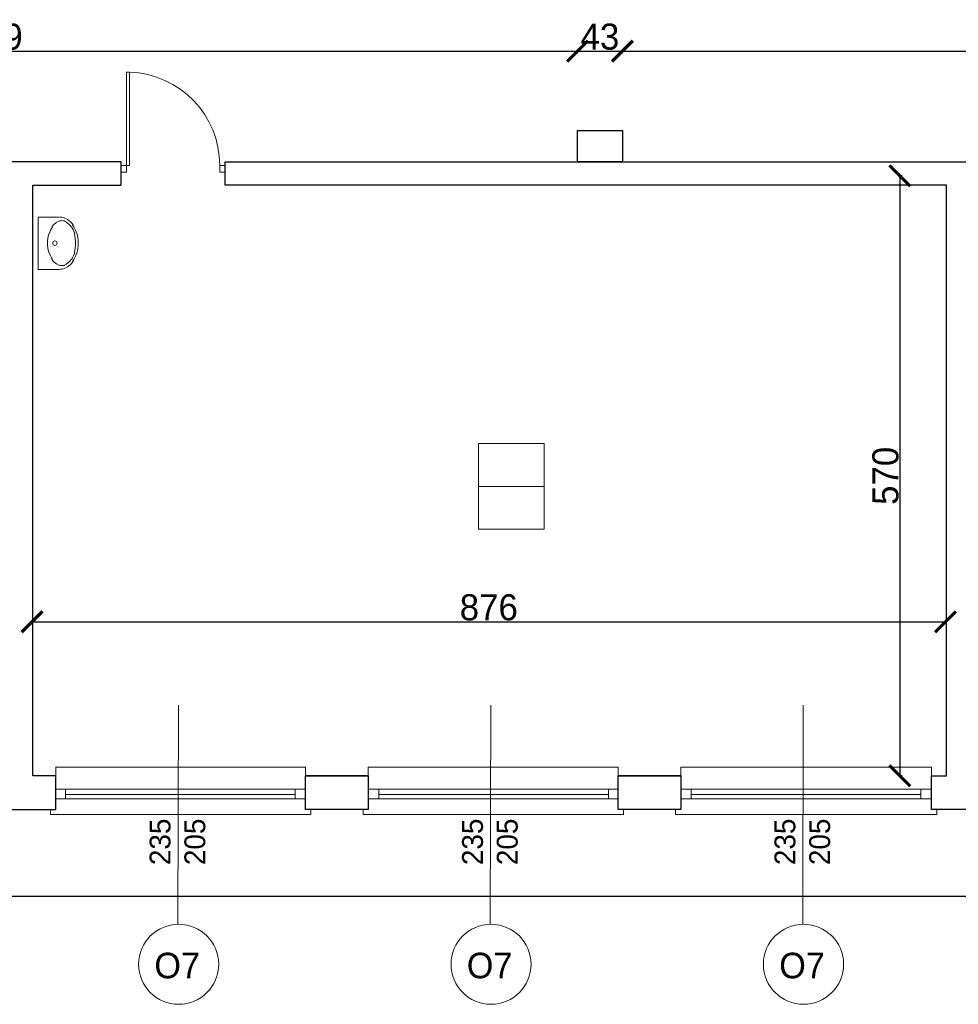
# Model space of a CAD drawing. Header units: centimetres. Extents: x -17621 to 77377, y -18613 to 66.
# Tile 123 of 173: x 31638 to 32538, y -14234 to -13289. Entities that reach past the tile are written whole.
import ezdxf

# ---------------------------------------------------------------- set-up
doc = ezdxf.new("R2010")
doc.units = ezdxf.units.CM
doc.layers.add('0-wymiarowanie rys.CAD', color=5, linetype='Continuous', lineweight=0, true_color=0x0000ff)
for name, color, linetype, lineweight in [('a_drzwi i okna', 2, 'Continuous', 0), ('a_inwentaryzacja', 141, 'Continuous', 0), ('a_wymiarowanie', 211, 'Continuous', 0), ('drzwi', 2, 'Continuous', 0), ('pomieszczenia', 191, 'Continuous', 5)]:
    doc.layers.add(name, color=color, linetype=linetype, lineweight=lineweight)
for name, color, linetype in [('PDF3_A220 ŚCIANY WEWNĘTRZNE', 7, 'Continuous'), ('PDF3_A310 STOLARKA ZEWNĘTRZNA', 7, 'Continuous'), ('PDF3_A720 MEBLE', 7, 'Continuous')]:
    doc.layers.add(name, color=color, linetype=linetype)
doc.styles.add('PDF Century Gothic', font='GOTHIC.TTF')
doc.dimstyles.new('ISO-25', dxfattribs={"dimtxt": 25, "dimasz": 20, "dimexe": 0.6, "dimexo": 0.375, "dimtad": 1, "dimdec": 0, "dimtxsty": 'PDF Century Gothic', "dimblk": 'ARCHTICK', "dimcen": 2.5, "dimadec": 1, "dimazin": 0, "dimtfac": 1, "dimtdec": 0, "dimtmove": 0, "dimatfit": 3, "dimldrblk": 'ARCHTICK', "dimfxl": 2, "dimfxlon": 1, "dimarcsym": 0})

# ---------------------------------------------------------------- blocks, each defined once
blk = doc.blocks.new('_ArchTick')
at = {"color": 0, "linetype": 'ByBlock', "const_width": 0.15}
blk.add_lwpolyline([(-0.5, -0.5), (0.5, 0.5)], dxfattribs=at)
blk = doc.blocks.new('*D812')
at = {"layer": 'a_wymiarowanie', "color": 0, "linetype": 'Continuous', "lineweight": -2, "transparency": 16777216}
for p, q in [((31649.78, -13869.1), (31649.78, -13866.5)), ((31649.78, -13867.1), (32526.07, -13867.1)), ((32526.07, -13869.1), (32526.07, -13866.5))]:
    blk.add_line(p, q, dxfattribs=at)
at = {"layer": 'Defpoints', "color": 0, "linetype": 'Continuous', "transparency": 16777216}
for p in [(32526.07, -13867.1), (31649.78, -14014.9), (32526.07, -14014.9)]:
    blk.add_point(p, dxfattribs=at)
at = {"layer": 'a_wymiarowanie', "color": 0, "linetype": 'Continuous', "lineweight": -2, "transparency": 16777216, "xscale": 20, "yscale": 20, "zscale": 20, "rotation": 180}
blk.add_blockref('_ArchTick', (31649.78, -13867.1), dxfattribs=at)
at = {"layer": 'a_wymiarowanie', "color": 0, "linetype": 'Continuous', "lineweight": -2, "transparency": 16777216, "xscale": 20, "yscale": 20, "zscale": 20}
blk.add_blockref('_ArchTick', (32526.07, -13867.1), dxfattribs=at)
at = {"layer": 'a_wymiarowanie', "color": 0, "linetype": 'Continuous', "lineweight": 0, "transparency": 16777216, "insert": (32087.92, -13853.35), "char_height": 25, "attachment_point": 5, "style": 'PDF Century Gothic'}
blk.add_mtext('876', dxfattribs=at)
blk = doc.blocks.new('*D813')
at = {"layer": 'a_wymiarowanie', "color": 0, "linetype": 'Continuous', "lineweight": -2, "transparency": 16777216}
for p, q in [((32484.34, -13439.17), (32481.74, -13439.17)), ((32482.34, -13439.17), (32482.34, -14014.9)), ((32484.34, -14014.9), (32481.74, -14014.9))]:
    blk.add_line(p, q, dxfattribs=at)
at = {"layer": 'Defpoints', "color": 0, "linetype": 'Continuous', "transparency": 16777216}
for p in [(32526.07, -13439.17), (32482.34, -14014.9), (32526.07, -14014.9)]:
    blk.add_point(p, dxfattribs=at)
at = {"layer": 'a_wymiarowanie', "color": 0, "linetype": 'Continuous', "lineweight": -2, "transparency": 16777216, "xscale": 20, "yscale": 20, "zscale": 20}
for p, rotation in [((32482.34, -13439.17), 90), ((32482.34, -14014.9), 270)]:
    blk.add_blockref('_ArchTick', p, dxfattribs=dict(at, rotation=rotation))
at = {"layer": 'a_wymiarowanie', "color": 0, "linetype": 'Continuous', "lineweight": 0, "transparency": 16777216, "insert": (32468.59, -13727.03), "char_height": 25, "attachment_point": 5, "rotation": 90, "style": 'PDF Century Gothic'}
blk.add_mtext('570', dxfattribs=at)
blk = doc.blocks.new('*D922')
at = {"layer": 'a_wymiarowanie', "color": 0, "linetype": 'Continuous', "lineweight": -2, "transparency": 16777216}
for p, q in [((31034.28, -13321.48), (31034.28, -13318.88)), ((31034.28, -13319.48), (32173.05, -13319.48)), ((32173.05, -13321.48), (32173.05, -13318.88))]:
    blk.add_line(p, q, dxfattribs=at)
at = {"layer": 'Defpoints', "color": 0, "linetype": 'Continuous', "transparency": 16777216}
for p in [(32173.05, -13319.48), (31034.28, -13395.62), (32173.05, -13395.62)]:
    blk.add_point(p, dxfattribs=at)
at = {"layer": 'a_wymiarowanie', "color": 0, "linetype": 'Continuous', "lineweight": -2, "transparency": 16777216, "xscale": 20, "yscale": 20, "zscale": 20, "rotation": 180}
blk.add_blockref('_ArchTick', (31034.28, -13319.48), dxfattribs=at)
at = {"layer": 'a_wymiarowanie', "color": 0, "linetype": 'Continuous', "lineweight": -2, "transparency": 16777216, "xscale": 20, "yscale": 20, "zscale": 20}
blk.add_blockref('_ArchTick', (32173.05, -13319.48), dxfattribs=at)
at = {"layer": 'a_wymiarowanie', "color": 0, "linetype": 'Continuous', "lineweight": 0, "transparency": 16777216, "insert": (31603.67, -13305.73), "char_height": 25, "attachment_point": 5, "style": 'PDF Century Gothic'}
blk.add_mtext('1139', dxfattribs=at)
blk = doc.blocks.new('*D923')
at = {"layer": 'a_wymiarowanie', "color": 0, "linetype": 'Continuous', "lineweight": -2, "transparency": 16777216}
for p, q in [((32173.05, -13321.48), (32173.05, -13318.88)), ((32173.05, -13319.48), (32216.05, -13319.48)), ((32216.05, -13321.48), (32216.05, -13318.88))]:
    blk.add_line(p, q, dxfattribs=at)
at = {"layer": 'Defpoints', "color": 0, "linetype": 'Continuous', "transparency": 16777216}
for p in [(32216.05, -13319.48), (32173.05, -13395.62), (32216.05, -13395.62)]:
    blk.add_point(p, dxfattribs=at)
at = {"layer": 'a_wymiarowanie', "color": 0, "linetype": 'Continuous', "lineweight": -2, "transparency": 16777216, "xscale": 20, "yscale": 20, "zscale": 20, "rotation": 180}
blk.add_blockref('_ArchTick', (32173.05, -13319.48), dxfattribs=at)
at = {"layer": 'a_wymiarowanie', "color": 0, "linetype": 'Continuous', "lineweight": -2, "transparency": 16777216, "xscale": 20, "yscale": 20, "zscale": 20}
blk.add_blockref('_ArchTick', (32216.05, -13319.48), dxfattribs=at)
at = {"layer": 'a_wymiarowanie', "color": 0, "linetype": 'Continuous', "lineweight": 0, "transparency": 16777216, "insert": (32194.55, -13305.73), "char_height": 25, "attachment_point": 5, "style": 'PDF Century Gothic'}
blk.add_mtext('43', dxfattribs=at)
blk = doc.blocks.new('*D924')
at = {"layer": 'a_wymiarowanie', "color": 0, "linetype": 'Continuous', "lineweight": -2, "transparency": 16777216}
for p, q in [((32216.05, -13321.48), (32216.05, -13318.88)), ((32216.05, -13319.48), (33728.33, -13319.48)), ((33728.33, -13321.48), (33728.33, -13318.88))]:
    blk.add_line(p, q, dxfattribs=at)
at = {"layer": 'Defpoints', "color": 0, "linetype": 'Continuous', "transparency": 16777216}
for p in [(33728.33, -13319.48), (32216.05, -13395.62), (33728.33, -13425.62)]:
    blk.add_point(p, dxfattribs=at)
at = {"layer": 'a_wymiarowanie', "color": 0, "linetype": 'Continuous', "lineweight": -2, "transparency": 16777216, "xscale": 20, "yscale": 20, "zscale": 20, "rotation": 180}
blk.add_blockref('_ArchTick', (32216.05, -13319.48), dxfattribs=at)
at = {"layer": 'a_wymiarowanie', "color": 0, "linetype": 'Continuous', "lineweight": -2, "transparency": 16777216, "xscale": 20, "yscale": 20, "zscale": 20}
blk.add_blockref('_ArchTick', (33728.33, -13319.48), dxfattribs=at)
at = {"layer": 'a_wymiarowanie', "color": 0, "linetype": 'Continuous', "lineweight": 0, "transparency": 16777216, "insert": (32972.19, -13305.73), "char_height": 25, "attachment_point": 5, "style": 'PDF Century Gothic'}
blk.add_mtext('1512', dxfattribs=at)
blk = doc.blocks.new('*D1089')
at = {"layer": '0-wymiarowanie rys.CAD', "color": 0, "linetype": 'Continuous', "lineweight": -2, "transparency": 16777216}
for p, q in [((28920.98, -14128.5), (28920.98, -14131.1)), ((28920.98, -14130.5), (33760.5, -14130.5)), ((33760.5, -14128.5), (33760.5, -14131.1))]:
    blk.add_line(p, q, dxfattribs=at)
at = {"layer": 'Defpoints', "color": 0, "linetype": 'Continuous', "transparency": 16777216}
for p in [(28920.98, -14047.07), (33760.5, -14047.07), (33760.5, -14130.5)]:
    blk.add_point(p, dxfattribs=at)
at = {"layer": '0-wymiarowanie rys.CAD', "color": 0, "linetype": 'Continuous', "lineweight": -2, "transparency": 16777216, "xscale": 20, "yscale": 20, "zscale": 20, "rotation": 180}
blk.add_blockref('_ArchTick', (28920.98, -14130.5), dxfattribs=at)
at = {"layer": '0-wymiarowanie rys.CAD', "color": 0, "linetype": 'Continuous', "lineweight": -2, "transparency": 16777216, "xscale": 20, "yscale": 20, "zscale": 20}
blk.add_blockref('_ArchTick', (33760.5, -14130.5), dxfattribs=at)
at = {"layer": '0-wymiarowanie rys.CAD', "color": 0, "linetype": 'Continuous', "transparency": 16777216, "insert": (31340.74, -14116.74), "char_height": 25, "attachment_point": 5, "style": 'PDF Century Gothic'}
blk.add_mtext('4840', dxfattribs=at)

msp = doc.modelspace()

# ---------------------------------------------------------------- linework, layer by layer
at = {"layer": 'a_drzwi i okna'}
for p, q in [((31790.16, -13947.09), (31789.63, -14157.28)), ((32089.88, -13947.09), (32089.35, -14157.28)), ((32389.6, -13947.09), (32389.07, -14157.28))]:
    msp.add_line(p, q, dxfattribs=at)
for centre in [(31790.39, -14195.7), (32090.11, -14195.7), (32389.83, -14195.7)]:
    msp.add_circle(centre, 38.43, dxfattribs=at)
at = {"layer": 'a_inwentaryzacja', "linetype": 'Continuous', "lineweight": 25}
msp.add_lwpolyline([(32216.05, -13425.62), (32173.05, -13425.62), (32173.05, -13395.62), (32216.05, -13395.62)], close=True, dxfattribs=at)
msp.add_lwpolyline([(32216.05, -13425.62), (32173.05, -13425.62), (32173.05, -13395.62), (32216.05, -13395.62)], close=True, dxfattribs=at)
at = {"layer": 'a_inwentaryzacja', "lineweight": 25}
for points in [[(30935.19, -13425.62), (30935.19, -13448.17), (31626.92, -13448.17), (31626.92, -14014.9), (31612.52, -14014.9), (31612.52, -14047.07), (31672.63, -14047.07), (31672.63, -14014.9), (31650.62, -14014.9), (31650.62, -13448.17), (31735.29, -13448.17), (31735.29, -13425.62)], [(33106.73, -13448.17), (32550.62, -13448.17), (32550.62, -14014.9), (32572.64, -14014.9), (32572.64, -14047.07), (32512.52, -14047.07), (32512.52, -14014.9), (32526.92, -14014.9), (32526.92, -13448.17), (31835.19, -13448.17), (31835.19, -13425.62), (33230.49, -13425.62), (33230.49, -13448.17), (33142.83, -13448.17), (33142.83, -13561.09), (33106.73, -13561.09)], [(31912.24, -14014.9), (31972.35, -14014.9), (31972.35, -14047.07), (31912.24, -14047.07)], [(32211.96, -14014.9), (32272.07, -14014.9), (32272.07, -14047.07), (32211.96, -14047.07)]]:
    msp.add_lwpolyline(points, close=True, dxfattribs=at)
msp.add_lwpolyline([(31972.35, -14014.9), (31912.24, -14014.9)], dxfattribs=at)
at = {"layer": 'drzwi'}
msp.add_lwpolyline([(31740.26, -13429.24), (31735.29, -13429.24), (31735.29, -13435.55), (31740.26, -13435.55), (31740.26, -13429.24), (31743.25, -13429.24), (31743.25, -13339.71), (31740.26, -13339.66), (31740.26, -13429.24)], dxfattribs=at)
msp.add_lwpolyline([(31829.84, -13429.24), (31834.81, -13429.24), (31834.81, -13435.55), (31829.84, -13435.55)], close=True, dxfattribs=at)
msp.add_arc((31740.38, -13429.07), 89.45, 359.89445, 88.1637, dxfattribs=at)
at = {"layer": 'PDF3_A220 ŚCIANY WEWNĘTRZNE', "lineweight": 25}
for points in [[(32272.07, -14014.9), (32211.96, -14014.9)], [(31972.35, -14047.07), (31912.24, -14047.07)], [(32272.07, -14047.07), (32211.96, -14047.07)]]:
    msp.add_lwpolyline(points, dxfattribs=at)
at = {"layer": 'PDF3_A310 STOLARKA ZEWNĘTRZNA', "lineweight": 5}
for points in [[(31672.63, -14006.43), (31672.63, -14047.07), (31667.55, -14047.07), (31667.55, -14052.15), (31912.24, -14052.15), (31917.32, -14052.15), (31917.32, -14047.07), (31912.24, -14047.07), (31912.24, -14006.43)], [(31972.35, -14006.43), (31972.35, -14047.07), (31967.27, -14047.07), (31967.27, -14052.15), (32211.96, -14052.15), (32217.04, -14052.15), (32217.04, -14047.07), (32211.96, -14047.07), (32211.96, -14006.43)], [(32272.07, -14006.43), (32272.07, -14047.07), (32266.99, -14047.07), (32266.99, -14052.15), (32512.52, -14052.15), (32517.6, -14052.15), (32517.6, -14047.07), (32512.52, -14047.07), (32512.52, -14006.43)], [(31672.63, -14027.6), (31681.95, -14027.6), (31902.08, -14027.6), (31912.24, -14027.6), (31912.24, -14036.91), (31902.08, -14036.91), (31681.95, -14036.91), (31672.63, -14036.91)], [(31972.35, -14027.6), (31982.51, -14027.6), (32202.65, -14027.6), (32211.96, -14027.6), (32211.96, -14036.91), (32202.65, -14036.91), (31982.51, -14036.91), (31972.35, -14036.91)], [(32272.07, -14027.6), (32282.23, -14027.6), (32502.36, -14027.6), (32512.52, -14027.6), (32512.52, -14036.91), (32502.36, -14036.91), (32282.23, -14036.91), (32272.07, -14036.91)]]:
    msp.add_lwpolyline(points, close=True, dxfattribs=at)
for points in [[(31681.95, -14036.91), (31681.95, -14027.6)], [(31902.08, -14036.91), (31902.08, -14027.6)], [(31982.51, -14036.91), (31982.51, -14027.6)], [(32202.65, -14036.91), (32202.65, -14027.6)], [(32282.23, -14036.91), (32282.23, -14027.6)], [(32502.36, -14036.91), (32502.36, -14027.6)], [(31681.95, -14032.68), (31902.08, -14032.68)], [(31982.51, -14032.68), (32202.65, -14032.68)], [(32282.23, -14032.68), (32502.36, -14032.68)]]:
    msp.add_lwpolyline(points, dxfattribs=at)
at = {"layer": 'PDF3_A720 MEBLE', "lineweight": 0}
msp.add_lwpolyline([(31676.02, -13528.91), (31655.7, -13528.91), (31655.7, -13478.96), (31676.02, -13478.96)], dxfattribs=at)
for points in [[(31682.66, -13483.35, 0.138478), (31678.45, -13482.16, 0.138478), (31674.25, -13483.35)], [(31665.72, -13494.75, 0.068272), (31664.49, -13503.76, 0.068272), (31665.72, -13512.76)], [(31690.34, -13512.75, 0.068248), (31691.58, -13503.75, 0.068272), (31690.34, -13494.74)], [(31692.76, -13513.66, 0.068248), (31694.12, -13503.75, 0.068273), (31692.76, -13493.83)], [(31674.25, -13524.16, 0.138479), (31678.46, -13525.34, 0.138478), (31682.66, -13524.15)]]:
    msp.add_lwpolyline(points, format="xyb", dxfattribs=at)
msp.add_circle((31671.68, -13503.75), 2.12, dxfattribs=at)
for centre, radius, start, end in [((31676.76, -13490.21), 11.43, 58.47113, 90.00723), ((31673.37, -13496.98), 19.05, 34.02653, 58.47104), ((31688.62, -13501.21), 23.28, 145.98814, 164.38471), ((31681.84, -13496.98), 15.66, 121.5434, 145.98822), ((31674.22, -13496.98), 15.66, 34.02635, 58.47117), ((31668.29, -13501.21), 23.28, 15.62986, 34.02643), ((31666.6, -13501.21), 26.67, 15.62978, 34.02651), ((31688.62, -13506.29), 23.28, 195.62986, 214.02643), ((31681.84, -13510.53), 15.66, 214.02635, 238.47117), ((31674.22, -13510.53), 15.66, 301.549, 325.99359), ((31668.29, -13506.29), 23.28, 325.99357, 344.3902), ((31666.6, -13506.29), 26.67, 325.99369, 344.39012), ((31676.76, -13517.3), 11.43, 270.01278, 301.54899), ((31673.37, -13510.53), 19.05, 301.54903, 325.99362)]:
    msp.add_arc(centre, radius, start, end, dxfattribs=at)
at = {"layer": 'pomieszczenia'}
msp.add_line((32077.97, -13737.19), (32141.05, -13737.19), dxfattribs=at)
msp.add_lwpolyline([(32077.97, -13696.02), (32141.05, -13696.02), (32141.05, -13778.36), (32077.97, -13778.36)], close=True, dxfattribs=at)

# ---------------------------------------------------------------- texts
at = {"layer": 'a_drzwi i okna', "char_height": 20, "attachment_point": 1, "rotation": 90, "style": 'PDF Century Gothic'}
for insert in [(31762.58, -14100.56), (32062.3, -14100.56), (32362.01, -14100.56)]:
    msp.add_mtext_dynamic_manual_height_columns('235\\P205', width=179.8157, gutter_width=12.5, heights=[162.81], dxfattribs=dict(at, insert=insert))
at = {"layer": 'a_drzwi i okna', "char_height": 24.547, "attachment_point": 7, "style": 'PDF Century Gothic'}
for insert in [(31767.11, -14209.53), (32066.82, -14209.53), (32366.54, -14209.53)]:
    msp.add_mtext_dynamic_manual_height_columns('O7', width=220.698, gutter_width=15.34, heights=[199.83], dxfattribs=dict(at, insert=insert))

# ---------------------------------------------------------------- dimensions: what is measured, and where the dimension line sits
at = {"layer": '0-wymiarowanie rys.CAD', "linetype": 'Continuous'}
dim = msp.add_linear_dim(base=(33760.5, -14130.5), p1=(28920.98, -14047.07), p2=(33760.5, -14047.07), dimstyle='ISO-25', dxfattribs=at)
dim.commit()
dim.dimension.update_dxf_attribs({"geometry": '*D1089', "text_midpoint": (31340.74, -14116.74)})
at = {"layer": 'a_wymiarowanie', "linetype": 'Continuous', "lineweight": 0}
for base, p1, p2, picture, middle in [((32173.05, -13319.48), (31034.28, -13395.62), (32173.05, -13395.62), '*D922', (31603.67, -13305.73)), ((32216.05, -13319.48), (32173.05, -13395.62), (32216.05, -13395.62), '*D923', (32194.55, -13305.73)), ((33728.33, -13319.48), (32216.05, -13395.62), (33728.33, -13425.62), '*D924', (32972.19, -13305.73))]:
    dim = msp.add_linear_dim(base=base, p1=p1, p2=p2, dimstyle='ISO-25', override={"dimtmove": 1}, dxfattribs=at)
    dim.commit()
    dim.dimension.update_dxf_attribs({"geometry": picture, "text_midpoint": middle})
dim = msp.add_linear_dim(base=(32482.34, -14014.9), p1=(32526.07, -13439.17), p2=(32526.07, -14014.9), angle=90, text='570', dimstyle='ISO-25', dxfattribs=at)
dim.commit()
dim.dimension.update_dxf_attribs({"geometry": '*D813', "text_midpoint": (32468.59, -13727.03)})
dim = msp.add_linear_dim(base=(32526.07, -13867.1), p1=(31649.78, -14014.9), p2=(32526.07, -14014.9), dimstyle='ISO-25', dxfattribs=at)
dim.commit()
dim.dimension.update_dxf_attribs({"geometry": '*D812', "text_midpoint": (32087.92, -13853.35)})

doc.saveas('drawing.dxf')
